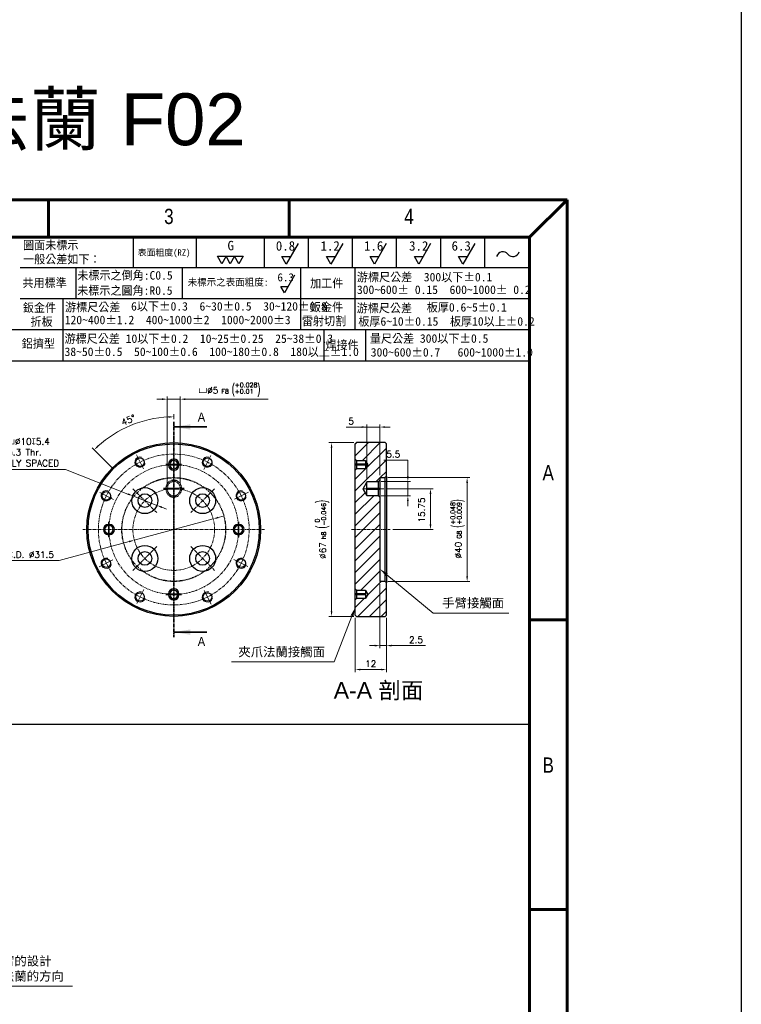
# Model space of a CAD drawing. Header units: inches. Extents: x 0 to 5655, y -2263 to 1330.
# Tile 96 of 231: x 4275 to 4553, y -1249 to -870. Entities that reach past the tile are written whole.
import ezdxf
from ezdxf.enums import TextEntityAlignment as Align

# ---------------------------------------------------------------- set-up
doc = ezdxf.new("R2010")
doc.units = ezdxf.units.IN
doc.header["$MEASUREMENT"] = 0
for name, pattern in [('AM_ISO08W050x2', [9, 6, -0.75, 1.5, -0.75]), ('CENTER', [2, 1.25, -0.25, 0.25, -0.25]), ('HIDDEN', [0.375, 0.25, -0.125]), ('SLD-實線', [0])]:
    doc.linetypes.add(name, pattern=pattern)
doc.layers.add('AM_5', color=3, linetype='Continuous', lineweight=15)
doc.layers.add('AM_7', color=4, linetype='CENTER', lineweight=15)
doc.layers.add('BORDER', color=7, linetype='Continuous')
doc.layers.add('圖框', color=7, linetype='SLD-實線')
doc.styles.add('SEACAD_arial_ttf', font='arial.ttf', dxfattribs={"height": 0.2})
doc.styles.add('SLDTEXTSTYLE0', font='GOTHIC.TTF', dxfattribs={"width": 0.913})
doc.styles.get("Standard").update_dxf_attribs({"font": 'arial.ttf'})
doc.styles.add('尺寸標註', font='romans.shx', dxfattribs={"bigfont": 'CHINESET.SHX'})
doc.styles.add('標題欄', font='txt')
doc.dimstyles.new('複本 CNS2-1$0', dxfattribs={"dimtxt": 2.5, "dimasz": 2, "dimexe": 1, "dimexo": 1, "dimgap": 1, "dimtad": 1, "dimtoh": 1, "dimdsep": 46, "dimtxsty": '尺寸標註', "dimcen": 0, "dimclrd": 2, "dimclre": 2, "dimclrt": 3, "dimadec": 0, "dimazin": 2, "dimtp": 0.1, "dimtm": 0.1, "dimtfac": 0.71, "dimtmove": 0, "dimatfit": 0, "dimfxl": 0, "dimlwd": 13, "dimlwe": 13, "dimarcsym": 0})
doc.dimstyles.new('複本 CNS2-1$2', dxfattribs={"dimtxt": 2.5, "dimasz": 2, "dimexe": 1, "dimexo": 1, "dimgap": 1, "dimtad": 1, "dimtoh": 1, "dimdsep": 46, "dimtxsty": '尺寸標註', "dimcen": 0, "dimclrd": 2, "dimclre": 2, "dimclrt": 3, "dimadec": 0, "dimazin": 2, "dimtp": 0.1, "dimtm": 0.1, "dimtfac": 0.71, "dimtmove": 0, "dimatfit": 0, "dimfxl": 0, "dimlwd": 13, "dimlwe": 13, "dimarcsym": 0})
doc.dimstyles.new('複本 CNS2-1$3', dxfattribs={"dimtxt": 2.5, "dimasz": 2, "dimexe": 1, "dimexo": 1, "dimgap": 1, "dimtad": 1, "dimtoh": 1, "dimdsep": 46, "dimtxsty": '尺寸標註', "dimcen": 0, "dimclrd": 2, "dimclre": 2, "dimclrt": 3, "dimadec": 0, "dimazin": 2, "dimtp": 0.1, "dimtm": 0.1, "dimtfac": 0.71, "dimtmove": 0, "dimatfit": 0, "dimfxl": 0, "dimlwd": 13, "dimlwe": 13, "dimarcsym": 0})

# ---------------------------------------------------------------- blocks, each defined once
blk = doc.blocks.new('A4橫')
at = {"layer": 'BORDER', "color": 123, "linetype": 'Continuous', "lineweight": 60, "ltscale": 25.4}
for p, q in [((4924.32, 1453.75), (4731.53, 1453.75)), ((4824.32, 1453.75), (4824.32, 1446.54)), ((4870.72, 1453.75), (4870.72, 1446.54)), ((4924.32, 1453.75), (4917.11, 1446.54)), ((4924.32, 1170.89), (4924.32, 1453.75)), ((4917.11, 1446.54), (4731.53, 1446.54)), ((4917.11, 1446.54), (4917.11, 1170.89)), ((4924.32, 1372.83), (4917.11, 1372.83)), ((4924.32, 1316.96), (4917.11, 1316.96))]:
    blk.add_line(p, q, dxfattribs=at)
at = {"layer": 'BORDER', "color": 60, "linetype": 'Continuous', "ltscale": 25.4}
for p, q in [((4840.67, 1446.54), (4840.67, 1440.65)), ((4852.8, 1446.54), (4852.8, 1440.65)), ((4865.9, 1446.54), (4865.9, 1440.65)), ((4865.9, 1446.54), (4865.9, 1440.65)), ((4874.4, 1446.54), (4874.4, 1440.65)), ((4882.9, 1446.54), (4882.9, 1440.65)), ((4891.4, 1446.54), (4891.4, 1440.65)), ((4899.9, 1446.54), (4899.9, 1440.65)), ((4908.4, 1446.54), (4908.4, 1440.65)), ((4917.11, 1440.65), (4818.86, 1440.65)), ((4829.59, 1440.65), (4829.59, 1434.67)), ((4850.09, 1440.65), (4850.09, 1434.67)), ((4872.93, 1440.65), (4872.93, 1434.67)), ((4883.39, 1440.65), (4883.39, 1434.67)), ((4917.11, 1434.67), (4818.86, 1434.67)), ((4827.11, 1434.69), (4827.11, 1422.7)), ((4872.93, 1434.67), (4872.93, 1428.69)), ((4883.39, 1434.67), (4883.39, 1428.69)), ((4917.11, 1428.69), (4731.53, 1428.69)), ((4877.44, 1428.69), (4877.44, 1422.7)), ((4885.49, 1428.69), (4885.49, 1422.7)), ((4917.11, 1422.7), (4731.53, 1422.7))]:
    blk.add_line(p, q, dxfattribs=at)
at = {"layer": 'BORDER', "color": 2, "linetype": 'Continuous', "ltscale": 25.4}
for p, q in [((4872.47, 1445.36), (4870.18, 1441.39)), ((4881.09, 1445.36), (4878.8, 1441.39)), ((4889.47, 1445.36), (4887.18, 1441.39)), ((4898.02, 1445.36), (4895.73, 1441.39)), ((4906.52, 1445.36), (4904.23, 1441.39)), ((4857.76, 1441.45), (4856.93, 1442.88)), ((4856.93, 1442.88), (4858.58, 1442.88)), ((4858.58, 1442.88), (4857.76, 1441.45)), ((4859.4, 1441.45), (4858.58, 1442.88)), ((4858.58, 1442.88), (4860.23, 1442.88)), ((4860.23, 1442.88), (4859.4, 1441.45)), ((4861.05, 1441.45), (4860.23, 1442.88)), ((4860.23, 1442.88), (4861.88, 1442.88)), ((4861.88, 1442.88), (4861.05, 1441.45)), ((4870.18, 1441.39), (4869.35, 1442.82)), ((4869.35, 1442.82), (4871, 1442.82)), ((4878.8, 1441.39), (4877.97, 1442.82)), ((4877.97, 1442.82), (4879.62, 1442.82)), ((4887.18, 1441.39), (4886.35, 1442.82)), ((4886.35, 1442.82), (4888, 1442.82)), ((4895.73, 1441.39), (4894.9, 1442.82)), ((4894.9, 1442.82), (4896.55, 1442.82)), ((4904.23, 1441.39), (4903.41, 1442.82)), ((4903.41, 1442.82), (4905.06, 1442.82)), ((4871.77, 1439.25), (4869.82, 1435.87)), ((4869.82, 1435.87), (4869.12, 1437.09)), ((4869.12, 1437.09), (4870.52, 1437.09))]:
    blk.add_line(p, q, dxfattribs=at)
for centre, start, end in [((4911.95, 1442.49), 39.8056, 162.5792), ((4913.89, 1444.1), 219.8056, 342.5792)]:
    blk.add_arc(centre, 1.26, start, end, dxfattribs=at)
at = {"layer": 'BORDER', "color": 60, "linetype": 'Continuous', "ltscale": 25.4, "style": 'SEACAD_arial_ttf', "width": 0.8}
for s, p in [('3', (4846.64, 1452.04)), ('4', (4892.93, 1452.04)), ('A', (4919.6, 1402.64)), ('B', (4919.6, 1346.29))]:
    blk.add_text(s, height=2.94, dxfattribs=at).set_placement(p, align=Align.TOP_LEFT)
at = {"layer": '圖框', "style": '標題欄'}
for s, height, p in [('圖面未標示', 1.641, (4819.45, 1445.85)), ('表面粗度(RZ)', 1.221, (4841.55, 1444.22)), ('G', 1.82, (4858.86, 1445.86)), ('0.8', 1.824, (4868.18, 1445.8)), ('1.2', 1.824, (4876.8, 1445.8)), ('1.6', 1.824, (4885.18, 1445.8)), ('3.2', 1.824, (4893.87, 1445.8)), ('6.3', 1.824, (4902.06, 1445.8)), ('一般公差如下：', 1.641, (4819.45, 1443.14)), ('共用標準', 1.641, (4819.33, 1438.58)), ('未標示之倒角:C0.5', 1.6413, (4829.91, 1440.03)), ('未標示之表面粗度:', 1.36, (4851.17, 1438.57)), ('6.3', 1.553, (4868.49, 1439.61)), ('加工件', 1.641, (4874.79, 1438.51)), ('游標尺公差  300以下%%P0.1', 1.6413, (4883.81, 1439.69)), ('未標示之圓角:R0.5', 1.6413, (4829.88, 1437.1)), ('300~600%%P 0.15  600~1000%%P 0.2', 1.6413, (4883.81, 1437.26)), ('鈑金件', 1.641, (4819.41, 1433.79)), ('游標尺公差', 1.641, (4827.54, 1433.9)), ('6以下%%P0.3  6~30%%P0.5  30~120%%P0.8', 1.6413, (4840.26, 1434.06)), ('鈑金件', 1.641, (4874.74, 1433.9)), ('游標尺公差', 1.641, (4883.77, 1433.71)), ('板厚0.6~5%%P0.1', 1.6413, (4897.28, 1433.87)), ('折板', 1.641, (4820.88, 1431.11)), ('120~400%%P1.2  400~1000%%P2  1000~2000%%P3', 1.6413, (4827.48, 1431.44)), ('雷射切割', 1.641, (4873.21, 1431.22)), ('板厚6~10%%P0.15  板厚10以上%%P0.2', 1.6413, (4884.08, 1431.15)), ('鋁擠型', 1.641, (4819.18, 1426.88)), ('游標尺公差 10以下%%P0.2  10~25%%P0.25  25~38%%P0.3', 1.6413, (4827.44, 1427.83)), ('量尺公差 300以下%%P0.5  ', 1.6413, (4886.31, 1427.86)), ('38~50%%P0.5  50~100%%P0.6  100~180%%P0.8  180以上%%P1.0', 1.6413, (4827.44, 1425.3)), ('焊接件', 1.641, (4877.74, 1426.61)), ('300~600%%P0.7   600~1000%%P1.0', 1.6413, (4886.48, 1425.2))]:
    blk.add_text(s, height=height, dxfattribs=at).set_placement(p, align=Align.TOP_LEFT)
blk = doc.blocks.new('*D663')
at = {"layer": 'AM_5', "color": 2, "lineweight": 13}
for p, q in [((4403.73, -1032.55), (4394.08, -1032.55)), ((4395.08, -1034.55), (4395.08, -1097.55)), ((4403.73, -1099.55), (4394.08, -1099.55))]:
    blk.add_line(p, q, dxfattribs=at)
at = {"layer": 'AM_5', "color": 2}
for points in [[(4394.74, -1034.55), (4395.41, -1034.55), (4395.08, -1032.55)], [(4394.74, -1097.55), (4395.41, -1097.55), (4395.08, -1099.55)]]:
    blk.add_solid(points, dxfattribs=at)
at = {"layer": 'Defpoints', "color": 0}
for p in [(4404.73, -1032.55), (4395.08, -1099.55), (4404.73, -1099.55)]:
    blk.add_point(p, dxfattribs=at)
at = {"layer": 'AM_5', "color": 3, "insert": (4391.41, -1066.05), "char_height": 2.5, "attachment_point": 5, "rotation": 90, "style": '尺寸標註'}
blk.add_mtext('%%C67{}{\\H0.7x;\\C3; h8 {\\H2x;\\W0.5;(}\\S 0^ -0.046;{\\H2x;\\W0.5;)}}', dxfattribs=at)
blk = doc.blocks.new('*D664')
at = {"layer": 'AM_5', "color": 2, "lineweight": 13}
for p, q in [((4416.23, -1050.3), (4434.23, -1050.3)), ((4433.23, -1052.3), (4433.23, -1064.05)), ((4418.73, -1066.05), (4434.23, -1066.05))]:
    blk.add_line(p, q, dxfattribs=at)
at = {"layer": 'AM_5', "color": 2}
for points in [[(4432.9, -1052.3), (4433.57, -1052.3), (4433.23, -1050.3)], [(4432.9, -1064.05), (4433.57, -1064.05), (4433.23, -1066.05)]]:
    blk.add_solid(points, dxfattribs=at)
at = {"layer": 'Defpoints', "color": 0}
for p in [(4415.23, -1050.3), (4417.73, -1066.05), (4433.23, -1066.05)]:
    blk.add_point(p, dxfattribs=at)
at = {"layer": 'AM_5', "color": 3, "insert": (4429.81, -1058.53), "char_height": 2.5, "attachment_point": 5, "rotation": 90, "style": '尺寸標註'}
blk.add_mtext('15.75', dxfattribs=at)
blk = doc.blocks.new('*D665')
at = {"layer": 'AM_5', "color": 2, "lineweight": 13}
for p, q in [((4415.26, -1039.25), (4424.5, -1039.25)), ((4424.5, -1039.25), (4424.5, -1043.55)), ((4424.5, -1045.55), (4424.5, -1043.55)), ((4414.23, -1047.55), (4425.5, -1047.55)), ((4424.5, -1047.55), (4424.5, -1053.05)), ((4414.23, -1053.05), (4425.5, -1053.05)), ((4424.5, -1055.05), (4424.5, -1057.05))]:
    blk.add_line(p, q, dxfattribs=at)
at = {"layer": 'AM_5', "color": 2}
for points in [[(4424.17, -1045.55), (4424.83, -1045.55), (4424.5, -1047.55)], [(4424.17, -1055.05), (4424.83, -1055.05), (4424.5, -1053.05)]]:
    blk.add_solid(points, dxfattribs=at)
at = {"layer": 'Defpoints', "color": 0}
for p in [(4413.23, -1047.55), (4413.23, -1053.05), (4424.5, -1053.05)]:
    blk.add_point(p, dxfattribs=at)
at = {"layer": 'AM_5', "color": 3, "insert": (4418.88, -1037), "char_height": 2.5, "attachment_point": 5, "style": '尺寸標註'}
blk.add_mtext('5.5', dxfattribs=at)
blk = doc.blocks.new('*D648')
at = {"layer": 'AM_5', "color": 2, "lineweight": 13}
for p, q in [((4416.73, -1046.05), (4448.36, -1046.05)), ((4447.36, -1048.05), (4447.36, -1084.05)), ((4416.73, -1086.05), (4448.36, -1086.05))]:
    blk.add_line(p, q, dxfattribs=at)
at = {"layer": 'AM_5', "color": 2}
for points in [[(4447.03, -1048.05), (4447.69, -1048.05), (4447.36, -1046.05)], [(4447.03, -1084.05), (4447.69, -1084.05), (4447.36, -1086.05)]]:
    blk.add_solid(points, dxfattribs=at)
at = {"layer": 'Defpoints', "color": 0}
for p in [(4415.73, -1046.05), (4415.73, -1086.05), (4447.36, -1086.05)]:
    blk.add_point(p, dxfattribs=at)
at = {"layer": 'AM_5', "color": 3, "insert": (4443.69, -1065.81), "char_height": 2.5, "attachment_point": 5, "rotation": 90, "style": '尺寸標註'}
blk.add_mtext('%%C40{}{\\H0.7x;\\C3; G8 {\\H2x;\\W0.5;(}\\S+0.048^ +0.009;{\\H2x;\\W0.5;)}}', dxfattribs=at)
blk = doc.blocks.new('*D649')
at = {"layer": 'AM_5', "color": 2, "lineweight": 13}
for p, q in [((4400.77, -1026.55), (4408.73, -1026.55)), ((4406.73, -1026.55), (4404.73, -1026.55)), ((4408.73, -1046.55), (4408.73, -1025.55)), ((4408.73, -1026.55), (4413.73, -1026.55)), ((4408.73, -1026.55), (4413.73, -1026.55)), ((4413.73, -1045.05), (4413.73, -1025.55)), ((4415.73, -1026.55), (4417.73, -1026.55))]:
    blk.add_line(p, q, dxfattribs=at)
at = {"layer": 'AM_5', "color": 2}
for points in [[(4406.73, -1026.21), (4406.73, -1026.88), (4408.73, -1026.55)], [(4415.73, -1026.21), (4415.73, -1026.88), (4413.73, -1026.55)]]:
    blk.add_solid(points, dxfattribs=at)
at = {"layer": 'Defpoints', "color": 0}
for p in [(4413.73, -1026.55), (4408.73, -1047.55), (4413.73, -1046.05)]:
    blk.add_point(p, dxfattribs=at)
at = {"layer": 'AM_5', "color": 3, "insert": (4402.6, -1024.3), "char_height": 2.5, "attachment_point": 5, "style": '尺寸標註'}
blk.add_mtext('5', dxfattribs=at)
blk = doc.blocks.new('*D650')
at = {"layer": 'AM_5', "color": 2, "lineweight": 13}
for p, q in [((4413.73, -1087.05), (4413.73, -1111.79)), ((4416.23, -1100.05), (4416.23, -1111.79)), ((4411.73, -1110.79), (4409.73, -1110.79)), ((4413.73, -1110.79), (4416.23, -1110.79)), ((4418.23, -1110.79), (4431.27, -1110.79))]:
    blk.add_line(p, q, dxfattribs=at)
at = {"layer": 'AM_5', "color": 2}
for points in [[(4411.73, -1110.46), (4411.73, -1111.13), (4413.73, -1110.79)], [(4418.23, -1110.46), (4418.23, -1111.13), (4416.23, -1110.79)]]:
    blk.add_solid(points, dxfattribs=at)
at = {"layer": 'Defpoints', "color": 0}
for p in [(4413.73, -1086.05), (4416.23, -1099.05), (4416.23, -1110.79)]:
    blk.add_point(p, dxfattribs=at)
at = {"layer": 'AM_5', "color": 3, "insert": (4427.65, -1108.54), "char_height": 2.5, "attachment_point": 5, "style": '尺寸標註'}
blk.add_mtext('2.5', dxfattribs=at)
blk = doc.blocks.new('*D651')
at = {"layer": 'AM_5', "color": 2, "lineweight": 13}
for p, q in [((4404.23, -1100.05), (4404.23, -1121.03)), ((4416.23, -1100.05), (4416.23, -1121.03)), ((4406.23, -1120.03), (4414.23, -1120.03))]:
    blk.add_line(p, q, dxfattribs=at)
at = {"layer": 'AM_5', "color": 2}
for points in [[(4406.23, -1119.7), (4406.23, -1120.36), (4404.23, -1120.03)], [(4414.23, -1119.7), (4414.23, -1120.36), (4416.23, -1120.03)]]:
    blk.add_solid(points, dxfattribs=at)
at = {"layer": 'Defpoints', "color": 0}
for p in [(4404.23, -1099.05), (4416.23, -1099.05), (4416.23, -1120.03)]:
    blk.add_point(p, dxfattribs=at)
at = {"layer": 'AM_5', "color": 3, "insert": (4410.2, -1117.78), "char_height": 2.5, "attachment_point": 5, "style": '尺寸標註'}
blk.add_mtext('12', dxfattribs=at)
blk = doc.blocks.new('*S638')
at = {"layer": 'AM_5', "color": 7}
for p, q in [((10401.46, -993.59), (10383.63, -978.81)), ((10430.62, -993.59), (10401.46, -993.59))]:
    blk.add_line(p, q, dxfattribs=at)
at = {"layer": 'AM_5', "color": 7, "linetype": 'Continuous'}
blk.add_trace([(10384.01, -978.36), (10383.26, -979.25), (10380.94, -976.57)], dxfattribs=at)
at = {"layer": 'AM_5', "color": 2, "insert": (10404.96, -991.84), "char_height": 3.5, "attachment_point": 7}
blk.add_mtext('{\\fPMingLiU|b0|i0|c136|p18;手臂接觸面}', dxfattribs=at)
blk = doc.blocks.new('*S639')
at = {"layer": 'AM_5', "color": 7}
for p, q in [((10363.26, -1012.39), (10370.17, -994.68)), ((10323.72, -1012.39), (10363.26, -1012.39))]:
    blk.add_line(p, q, dxfattribs=at)
at = {"layer": 'AM_5', "color": 7, "linetype": 'Continuous'}
blk.add_trace([(10370.71, -994.89), (10369.63, -994.47), (10371.44, -991.42)], dxfattribs=at)
at = {"layer": 'AM_5', "color": 2, "insert": (10359.76, -1010.64), "char_height": 3.5, "attachment_point": 9}
blk.add_mtext('{\\fPMingLiU|b0|i0|c136|p18;夾爪法蘭接觸面}', dxfattribs=at)
blk = doc.blocks.new('*D652')
at = {"layer": 'AM_5', "color": 2, "lineweight": 13}
for p, q in [((4334.23, -1023.51), (4334.23, -1021.61)), ((4310.89, -1042.71), (4302.8, -1034.62))]:
    blk.add_line(p, q, dxfattribs=at)
blk.add_arc((4334.23, -1066.05), 43.44, 92.6382, 132.3618, dxfattribs=at)
at = {"layer": 'AM_5', "color": 2}
for points in [[(4332.22, -1022.32), (4332.23, -1022.99), (4334.23, -1022.61)], [(4305.19, -1034.19), (4304.72, -1033.71), (4303.51, -1035.33)]]:
    blk.add_solid(points, dxfattribs=at)
at = {"layer": 'Defpoints', "color": 0}
for p in [(4322.98, -1024.09), (4334.23, -1024.51), (4311.6, -1043.42), (4318.49, -1050.31), (4334.23, -1107.59)]:
    blk.add_point(p, dxfattribs=at)
at = {"layer": 'AM_5', "color": 3, "insert": (4316.74, -1023.84), "char_height": 2.5, "attachment_point": 5, "rotation": 22.5, "style": '尺寸標註'}
blk.add_mtext('45°', dxfattribs=at)
blk = doc.blocks.new('*D653')
at = {"layer": 'AM_5', "color": 2, "lineweight": 13}
for p, q in [((4329.73, -1015.8), (4327.73, -1015.8)), ((4331.73, -1049.05), (4331.73, -1014.8)), ((4331.73, -1015.8), (4336.73, -1015.8)), ((4336.73, -1049.05), (4336.73, -1014.8)), ((4338.73, -1015.8), (4370.61, -1015.8))]:
    blk.add_line(p, q, dxfattribs=at)
at = {"layer": 'AM_5', "color": 2}
for points in [[(4329.73, -1015.47), (4329.73, -1016.14), (4331.73, -1015.8)], [(4338.73, -1015.47), (4338.73, -1016.14), (4336.73, -1015.8)]]:
    blk.add_solid(points, dxfattribs=at)
at = {"layer": 'Defpoints', "color": 0}
for p in [(4336.73, -1015.8), (4331.73, -1050.05), (4336.73, -1050.05)]:
    blk.add_point(p, dxfattribs=at)
at = {"layer": 'AM_5', "color": 3, "insert": (4355.67, -1012.14), "char_height": 2.5, "attachment_point": 5, "style": '尺寸標註'}
blk.add_mtext('{\\Famgdt|c136;v}%%C5{}{\\H0.7x;\\C3; F8 {\\H2x;\\W0.5;(}\\S+0.028^ +0.01;{\\H2x;\\W0.5;)}}', dxfattribs=at)
blk = doc.blocks.new('*D666')
at = {"layer": 'AM_5', "color": 2, "lineweight": 13}
for p, q in [((4349.43, -1061.94), (4319.02, -1070.16)), ((4351.36, -1061.42), (4353.29, -1060.9)), ((4317.09, -1070.68), (4290.01, -1077.99)), ((4290.01, -1077.99), (4265.68, -1077.99))]:
    blk.add_line(p, q, dxfattribs=at)
at = {"layer": 'AM_5', "color": 2}
for points in [[(4351.27, -1061.1), (4351.45, -1061.74), (4349.43, -1061.94)], [(4317, -1070.36), (4317.18, -1071), (4319.02, -1070.16)]]:
    blk.add_solid(points, dxfattribs=at)
at = {"layer": 'Defpoints', "color": 0}
for p in [(4349.43, -1061.94), (4319.02, -1070.16)]:
    blk.add_point(p, dxfattribs=at)
at = {"layer": 'AM_5', "color": 3, "insert": (4277.34, -1075.74), "char_height": 2.5, "attachment_point": 5, "style": '尺寸標註'}
blk.add_mtext('P.C.D. ∅31.5', dxfattribs=at)
blk = doc.blocks.new('*D667')
at = {"layer": 'AM_5', "color": 2, "lineweight": 13}
for p, q in [((4292.49, -1042.94), (4259.7, -1042.94)), ((4316.57, -1052.36), (4292.49, -1042.94)), ((4327.74, -1056.73), (4318.43, -1053.09)), ((4329.61, -1057.46), (4331.47, -1058.19))]:
    blk.add_line(p, q, dxfattribs=at)
at = {"layer": 'AM_5', "color": 2}
for points in [[(4316.69, -1052.05), (4316.45, -1052.67), (4318.43, -1053.09)], [(4329.73, -1057.15), (4329.49, -1057.77), (4327.74, -1056.73)]]:
    blk.add_solid(points, dxfattribs=at)
at = {"layer": 'Defpoints', "color": 0}
for p in [(4318.43, -1053.09), (4327.74, -1056.73)]:
    blk.add_point(p, dxfattribs=at)
at = {"layer": 'AM_5', "color": 3, "insert": (4275.59, -1036.4), "char_height": 2.5, "attachment_point": 5, "style": '尺寸標註'}
blk.add_mtext('4-{\\Famgdt|c136;v}∅10{\\Famgdt|c136;x}5.4\\P∅5.3 Thr.\\PEQUALLY SPACED', dxfattribs=at)
blk = doc.blocks.new('*S634')
at = {"layer": 'AM_5', "color": 7}
for p, q in [((10208.86, -1117.88), (10189.97, -1089.53)), ((10258.6, -1117.88), (10208.86, -1117.88))]:
    blk.add_line(p, q, dxfattribs=at)
at = {"layer": 'AM_5', "color": 7, "linetype": 'Continuous'}
blk.add_trace([(10190.45, -1089.2), (10189.48, -1089.85), (10188.03, -1086.61)], dxfattribs=at)
at = {"layer": 'AM_5', "color": 2, "insert": (10212.36, -1116.13), "char_height": 3.5, "attachment_point": 7}
blk.add_mtext('{\\fPMingLiU|b0|i0|c136|p18;可對應手臂的設計\\P調整轉接法蘭的方向}', dxfattribs=at)

msp = doc.modelspace()

# ---------------------------------------------------------------- hatches: boundary and pattern name
at = {"linetype": 'Continuous', "lineweight": 18}
h = msp.add_hatch(dxfattribs=at)
h.set_pattern_fill('ANSI31', color=3, style=0)
h.set_pattern_definition([(45, (1073.8082, -2383.471), (-2.245064, 2.245064), [])])
h.paths.add_polyline_path([(4404.225, -1088.898), (4404.725, -1089.398), (4408.225, -1089.398), (4408.225, -1089.548), (4409.126, -1091.048), (4408.225, -1092.548), (4408.225, -1092.698), (4404.725, -1092.698), (4404.225, -1093.198), (4404.225, -1099.048), (4404.725, -1099.548), (4415.725, -1099.548), (4416.225, -1099.048), (4416.225, -1086.548), (4415.725, -1086.048), (4413.725, -1086.048), (4413.725, -1053.548), (4413.225, -1053.048), (4408.725, -1053.048), (4408.725, -1052.798), (4407.223, -1050.298), (4408.725, -1047.798), (4408.725, -1047.548), (4413.225, -1047.548), (4413.725, -1047.048), (4413.725, -1046.048), (4415.725, -1046.048), (4416.225, -1045.548), (4416.225, -1033.048), (4415.725, -1032.548), (4404.725, -1032.548), (4404.225, -1033.048), (4404.225, -1038.898), (4404.725, -1039.398), (4408.225, -1039.398), (4408.225, -1039.548), (4409.126, -1041.048), (4408.225, -1042.548), (4408.225, -1042.698), (4404.725, -1042.698), (4404.225, -1043.198)], flags=0)

# ---------------------------------------------------------------- linework, layer by layer
at = {"color": 7, "linetype": 'CENTER', "lineweight": 35}
msp.add_line((4334.225, -1024.508), (4334.225, -1107.588), dxfattribs=at)
at = {"color": 7, "linetype": 'Continuous', "lineweight": 35}
for p, q in [((4346.925, -1026.508), (4334.225, -1026.508)), ((4346.925, -1105.588), (4334.225, -1105.588))]:
    msp.add_line(p, q, dxfattribs=at)
at = {"color": 7, "linetype": 'Continuous', "lineweight": 25}
for p, q in [((4404.225, -1033.048), (4404.725, -1032.548)), ((4404.225, -1038.898), (4404.225, -1033.048)), ((4415.725, -1032.548), (4404.725, -1032.548)), ((4415.725, -1032.548), (4416.225, -1033.048)), ((4416.225, -1045.548), (4416.225, -1033.048)), ((4404.725, -1039.398), (4404.225, -1038.898)), ((4404.225, -1040.898), (4404.225, -1038.898)), ((4404.725, -1039.398), (4408.225, -1039.398)), ((4404.725, -1039.398), (4404.725, -1040.898)), ((4408.225, -1039.548), (4408.225, -1039.398)), ((4408.225, -1039.548), (4409.126, -1041.048)), ((4408.225, -1039.548), (4408.225, -1041.048)), ((4332.225, -1041.198), (4332.225, -1040.898)), ((4332.725, -1040.898), (4332.225, -1040.898)), ((4332.725, -1041.198), (4332.225, -1041.198)), ((4332.725, -1040.898), (4332.725, -1041.198)), ((4336.225, -1040.898), (4335.725, -1040.898)), ((4335.725, -1041.198), (4335.725, -1040.898)), ((4336.225, -1041.198), (4335.725, -1041.198)), ((4336.225, -1040.898), (4336.225, -1041.198)), ((4404.725, -1040.898), (4404.225, -1040.898)), ((4404.225, -1041.198), (4404.225, -1040.898)), ((4404.725, -1041.198), (4404.225, -1041.198)), ((4404.225, -1043.198), (4404.225, -1041.198)), ((4404.225, -1043.198), (4404.725, -1042.698)), ((4404.225, -1088.898), (4404.225, -1043.198)), ((4408.225, -1040.898), (4404.725, -1040.898)), ((4404.725, -1040.898), (4404.725, -1041.198)), ((4404.725, -1041.198), (4404.725, -1042.698)), ((4408.225, -1041.198), (4404.725, -1041.198)), ((4408.225, -1042.698), (4404.725, -1042.698)), ((4409.126, -1041.048), (4408.225, -1042.548)), ((4408.225, -1041.048), (4408.225, -1042.548)), ((4408.225, -1042.698), (4408.225, -1042.548)), ((4408.725, -1047.548), (4413.225, -1047.548)), ((4408.725, -1047.548), (4408.725, -1047.798)), ((4413.725, -1047.048), (4413.225, -1047.548)), ((4413.225, -1050.048), (4413.225, -1047.548)), ((4413.725, -1046.048), (4415.725, -1046.048)), ((4413.725, -1046.048), (4413.725, -1047.048)), ((4413.725, -1047.048), (4413.725, -1050.048)), ((4416.225, -1045.548), (4415.725, -1046.048)), ((4415.725, -1086.048), (4415.725, -1046.048)), ((4416.225, -1045.548), (4416.225, -1086.548)), ((4407.223, -1050.298), (4408.725, -1047.798)), ((4408.725, -1052.798), (4407.223, -1050.298)), ((4408.725, -1050.298), (4408.725, -1047.798)), ((4408.725, -1050.048), (4413.225, -1050.048)), ((4408.725, -1052.798), (4408.725, -1050.298)), ((4408.725, -1050.548), (4413.225, -1050.548)), ((4413.225, -1050.048), (4413.725, -1050.048)), ((4413.225, -1050.548), (4413.225, -1050.048)), ((4413.225, -1050.548), (4413.725, -1050.548)), ((4413.225, -1053.048), (4413.225, -1050.548)), ((4413.725, -1050.048), (4413.725, -1050.548)), ((4413.725, -1050.548), (4413.725, -1053.548)), ((4408.725, -1052.798), (4408.725, -1053.048)), ((4413.225, -1053.048), (4408.725, -1053.048)), ((4413.225, -1053.048), (4413.725, -1053.548)), ((4413.725, -1053.548), (4413.725, -1086.048)), ((4309.075, -1064.048), (4309.075, -1064.548)), ((4309.075, -1064.048), (4309.375, -1064.048)), ((4309.375, -1064.548), (4309.075, -1064.548)), ((4309.375, -1064.048), (4309.375, -1064.548)), ((4359.075, -1064.048), (4359.375, -1064.048)), ((4359.075, -1064.548), (4359.075, -1064.048)), ((4359.375, -1064.548), (4359.075, -1064.548)), ((4359.375, -1064.548), (4359.375, -1064.048)), ((4309.075, -1067.548), (4309.075, -1068.048)), ((4309.075, -1067.548), (4309.375, -1067.548)), ((4309.375, -1068.048), (4309.075, -1068.048)), ((4309.375, -1067.548), (4309.375, -1068.048)), ((4359.075, -1068.048), (4359.075, -1067.548)), ((4359.075, -1067.548), (4359.375, -1067.548)), ((4359.375, -1068.048), (4359.075, -1068.048)), ((4359.375, -1068.048), (4359.375, -1067.548)), ((4404.725, -1089.398), (4404.225, -1088.898)), ((4404.225, -1090.898), (4404.225, -1088.898)), ((4415.725, -1086.048), (4413.725, -1086.048)), ((4415.725, -1086.048), (4416.225, -1086.548)), ((4416.225, -1099.048), (4416.225, -1086.548)), ((4332.225, -1091.198), (4332.225, -1090.898)), ((4332.725, -1090.898), (4332.225, -1090.898)), ((4332.725, -1091.198), (4332.225, -1091.198)), ((4332.725, -1090.898), (4332.725, -1091.198)), ((4336.225, -1090.898), (4335.725, -1090.898)), ((4335.725, -1091.198), (4335.725, -1090.898)), ((4336.225, -1091.198), (4335.725, -1091.198)), ((4336.225, -1090.898), (4336.225, -1091.198)), ((4404.725, -1090.898), (4404.225, -1090.898)), ((4404.225, -1091.198), (4404.225, -1090.898)), ((4404.725, -1091.198), (4404.225, -1091.198)), ((4404.225, -1093.198), (4404.225, -1091.198)), ((4404.225, -1093.198), (4404.725, -1092.698)), ((4404.725, -1089.398), (4408.225, -1089.398)), ((4404.725, -1089.398), (4404.725, -1090.898)), ((4408.225, -1090.898), (4404.725, -1090.898)), ((4404.725, -1090.898), (4404.725, -1091.198)), ((4404.725, -1091.198), (4404.725, -1092.698)), ((4408.225, -1091.198), (4404.725, -1091.198)), ((4408.225, -1092.698), (4404.725, -1092.698)), ((4408.225, -1089.548), (4408.225, -1089.398)), ((4408.225, -1089.548), (4409.126, -1091.048)), ((4408.225, -1089.548), (4408.225, -1091.048)), ((4409.126, -1091.048), (4408.225, -1092.548)), ((4408.225, -1091.048), (4408.225, -1092.548)), ((4408.225, -1092.698), (4408.225, -1092.548)), ((4404.225, -1099.048), (4404.225, -1093.198)), ((4404.725, -1099.548), (4404.225, -1099.048)), ((4404.725, -1099.548), (4415.725, -1099.548)), ((4416.225, -1099.048), (4415.725, -1099.548))]:
    msp.add_line(p, q, dxfattribs=at)
at = {"color": 7, "linetype": 'HIDDEN', "ltscale": 0.25}
for p, q in [((4331.225, -1050.548), (4331.225, -1050.048)), ((4331.225, -1050.048), (4331.725, -1050.048)), ((4331.225, -1050.548), (4331.725, -1050.548)), ((4331.725, -1050.048), (4331.725, -1050.548)), ((4336.725, -1050.548), (4336.725, -1050.048)), ((4336.725, -1050.048), (4337.225, -1050.048)), ((4336.725, -1050.548), (4337.225, -1050.548)), ((4337.225, -1050.048), (4337.225, -1050.548))]:
    msp.add_line(p, q, dxfattribs=at)
at = {"color": 7}
msp.add_line((4250.941, -1141.084), (4471.463, -1141.084), dxfattribs=at)
at = {"color": 4}
msp.add_lwpolyline([(4033.092, 513.153), (4553.092, 513.153), (4553.092, -2262.847), (4033.092, -2262.847)], close=True, dxfattribs=at)
at = {"color": 7, "linetype": 'Continuous', "lineweight": 25}
for centre, radius in [((4334.225, -1066.048), 33.5), ((4334.225, -1066.048), 33), ((4321.225, -1040.048), 1.65), ((4347.225, -1040.048), 1.65), ((4323.088, -1054.911), 5), ((4345.362, -1054.911), 5), ((4308.225, -1053.048), 1.65), ((4323.088, -1054.911), 2.65), ((4345.362, -1054.911), 2.65), ((4360.225, -1053.048), 1.65), ((4323.088, -1077.185), 5), ((4345.362, -1077.185), 5), ((4308.225, -1079.048), 1.65), ((4323.088, -1077.185), 2.65), ((4345.362, -1077.185), 2.65), ((4360.225, -1079.048), 1.65), ((4321.225, -1092.048), 1.65), ((4347.225, -1092.048), 1.65)]:
    msp.add_circle(centre, radius, dxfattribs=at)
at = {"color": 7, "linetype": 'HIDDEN', "ltscale": 0.25}
msp.add_circle((4334.225, -1066.048), 20, dxfattribs=at)
at = {"color": 3, "linetype": 'Continuous', "lineweight": 18}
for centre in [(4321.225, -1040.048), (4347.225, -1040.048), (4308.225, -1053.048), (4360.225, -1053.048), (4308.225, -1079.048), (4360.225, -1079.048), (4321.225, -1092.048), (4347.225, -1092.048)]:
    msp.add_arc(centre, 2, 75, 345, dxfattribs=at)
at = {"color": 7, "linetype": 'Continuous', "lineweight": 25}
for centre, radius, start, end in [((4334.225, -1040.898), 2, 0, 180), ((4334.225, -1040.898), 1.5, 0, 180), ((4334.225, -1041.198), 2, 180, 0), ((4334.225, -1041.198), 1.5, 180, 0), ((4309.075, -1066.048), 2, 90, 270), ((4309.075, -1066.048), 1.5, 90, 270), ((4309.375, -1066.048), 2, 270, 90), ((4309.375, -1066.048), 1.5, 270, 90), ((4359.075, -1066.048), 2, 90, 270), ((4359.075, -1066.048), 1.5, 90, 270), ((4359.375, -1066.048), 2, 270, 90), ((4359.375, -1066.048), 1.5, 270, 90), ((4334.225, -1090.898), 2, 0, 180), ((4334.225, -1091.198), 2, 180, 0), ((4334.225, -1090.898), 1.5, 0, 180), ((4334.225, -1091.198), 1.5, 180, 0)]:
    msp.add_arc(centre, radius, start, end, dxfattribs=at)
at = {"color": 7, "linetype": 'HIDDEN', "ltscale": 0.25}
for centre, radius, start, end in [((4334.225, -1050.048), 3, 0, 180), ((4334.225, -1050.048), 2.5, 0, 180), ((4334.225, -1050.548), 3, 180, 0), ((4334.225, -1050.548), 2.5, 180, 0)]:
    msp.add_arc(centre, radius, start, end, dxfattribs=at)
at = {"color": 7, "linetype": 'Continuous', "lineweight": 35}
for points in [[(4334.225, -1026.508), (4340.575, -1027.524), (4340.575, -1025.492)], [(4334.225, -1105.588), (4340.575, -1106.604), (4340.575, -1104.572)]]:
    msp.add_solid(points, dxfattribs=at)
at = {"layer": 'AM_7'}
for p, q in [((4334.225, -1066.048), (4334.225, -1031.048)), ((4318.492, -1050.315), (4327.684, -1059.507)), ((4349.958, -1050.315), (4340.766, -1059.507)), ((4334.225, -1066.048), (4299.225, -1066.048)), ((4334.225, -1066.048), (4369.225, -1066.048)), ((4334.225, -1066.048), (4334.225, -1101.048)), ((4402.725, -1066.048), (4417.725, -1066.048)), ((4327.684, -1072.589), (4318.492, -1081.781)), ((4340.766, -1072.589), (4349.958, -1081.781))]:
    msp.add_line(p, q, dxfattribs=at)
at = {"layer": 'AM_7', "linetype": 'AM_ISO08W050x2'}
for p, q in [((4319.816, -1037.23), (4322.634, -1042.865)), ((4345.816, -1042.865), (4348.634, -1037.23)), ((4331.225, -1040.898), (4337.225, -1040.898)), ((4331.225, -1041.198), (4337.225, -1041.198)), ((4330.225, -1050.048), (4338.225, -1050.048)), ((4330.225, -1050.548), (4338.225, -1050.548)), ((4407.225, -1050.298), (4415.225, -1050.298)), ((4311.043, -1054.457), (4305.408, -1051.639)), ((4363.043, -1051.639), (4357.408, -1054.457)), ((4309.075, -1069.048), (4309.075, -1063.048)), ((4309.375, -1069.048), (4309.375, -1063.048)), ((4359.075, -1063.048), (4359.075, -1069.048)), ((4359.375, -1063.048), (4359.375, -1069.048)), ((4305.408, -1080.457), (4311.043, -1077.639)), ((4357.408, -1077.639), (4363.043, -1080.457)), ((4322.634, -1089.23), (4319.816, -1094.865)), ((4348.634, -1094.865), (4345.816, -1089.23)), ((4337.225, -1090.898), (4331.225, -1090.898)), ((4337.225, -1091.198), (4331.225, -1091.198))]:
    msp.add_line(p, q, dxfattribs=at)
at = {"layer": 'AM_7'}
for radius in [29.069, 25, 15.75]:
    msp.add_circle((4334.225, -1066.048), radius, dxfattribs=at)

# ---------------------------------------------------------------- block references
at = {"xscale": 2, "yscale": 2, "zscale": 2}
msp.add_blockref('A4橫', (-5362.766, -3846.488), dxfattribs=at)
at = {"layer": 'AM_5', "color": 7}
for name, p in [('*S638', (-5967.216, -104.704)), ('*S639', (-5967.216, -104.704)), ('*S634', (-5963.472, -124.218))]:
    msp.add_blockref(name, p, dxfattribs=at)

# ---------------------------------------------------------------- texts
at = {"color": 7, "attachment_point": 5}
for s, width, heights, insert, char_height in [('{\\fPMingLiU|b0|i0|c136|p18;附法蘭} F02', 143.29647, [0], (4293.092, -908.99), 20), ('A-A {\\fPMingLiU|b0|i0|c136|p18;剖面}', 41.3104, [12.778], (4413.197, -1128.396), 6.35)]:
    msp.add_mtext_dynamic_manual_height_columns(s, width=width, gutter_width=12.5, heights=heights, dxfattribs=dict(at, insert=insert, char_height=char_height))
at = {"color": 7, "linetype": 'Continuous', "char_height": 3.5, "attachment_point": 1, "style": 'SLDTEXTSTYLE0'}
for insert in [(4343.477, -1020.954), (4343.477, -1107.437)]:
    msp.add_mtext('A', dxfattribs=dict(at, insert=insert))

# ---------------------------------------------------------------- dimensions: what is measured, and where the dimension line sits
at = {"layer": 'AM_5'}
dim = msp.add_linear_dim(base=(4336.725, -1015.803), p1=(4331.725, -1050.048), p2=(4336.725, -1050.048), text='{\\Famgdt|c136;v}<>{}{\\H0.7x;\\C3; F8 {\\H2x;\\W0.5;(}\\S+0.028^ +0.01;{\\H2x;\\W0.5;)}}', dimstyle='複本 CNS2-1$0', override={"dimpost": '%%C<>', "dimtdec": 3}, dxfattribs=at)
dim.commit()
dim.dimension.update_dxf_attribs({"geometry": '*D653', "text_midpoint": (4355.666, -1012.136)})
dim = msp.add_angular_dim_2l(base=(4322.982, -1024.088), line1=((4311.598, -1043.42), (4318.492, -1050.315)), line2=((4334.225, -1024.508), (4334.225, -1107.588)), dimstyle='複本 CNS2-1$2', override={"dimscale": 1}, dxfattribs=at)
dim.commit()
dim.dimension.update_dxf_attribs({"geometry": '*D652', "text_midpoint": (4316.74, -1023.836)})
for base, p1, p2, override, picture, middle in [((4413.725, -1026.548), (4408.725, -1047.548), (4413.725, -1046.048), {"dimtmove": 1}, '*D649', (4402.602, -1026.353)), ((4416.225, -1110.794), (4413.725, -1086.048), (4416.225, -1099.048), {"dimscale": 1, "dimlfac": 1}, '*D650', (4427.654, -1110.794)), ((4416.225, -1120.029), (4404.225, -1099.048), (4416.225, -1099.048), {"dimscale": 1, "dimlfac": 1}, '*D651', (4410.204, -1120.029))]:
    dim = msp.add_linear_dim(base=base, p1=p1, p2=p2, dimstyle='複本 CNS2-1$0', override=override, dxfattribs=at)
    dim.commit()
    dim.dimension.update_dxf_attribs({"geometry": picture, "text_midpoint": middle, "dimtype": 160})
for p1, p2, text, picture, middle in [((4327.745, -1056.733), (4318.432, -1053.089), '4-{\\Famgdt|c136;v}<>{\\Famgdt|c136;x}5.4^J%%C5.3 Thr.^JEQUALLY SPACED', '*D667', (4275.594, -1042.939)), ((4349.43, -1061.94), (4319.02, -1070.156), 'P.C.D. <>', '*D666', (4277.344, -1077.993))]:
    dim = msp.add_diameter_dim_2p(p1=p1, p2=p2, text=text, dimstyle='複本 CNS2-1$3', override={"dimscale": 1, "dimlfac": 1}, dxfattribs=at)
    dim.commit()
    dim.dimension.update_dxf_attribs({"geometry": picture, "text_midpoint": middle, "dimtype": 163})
dim = msp.add_linear_dim(base=(4395.075, -1099.548), p1=(4404.725, -1032.548), p2=(4404.725, -1099.548), angle=90, text='%%C<>{}{\\H0.7x;\\C3; h8 {\\H2x;\\W0.5;(}\\S 0^ -0.046;{\\H2x;\\W0.5;)}}', dimstyle='複本 CNS2-1$0', override={"dimscale": 1, "dimlfac": 1, "dimtp": 0.1, "dimtm": 0.1, "dimtdec": 3, "dimtzin": 8}, dxfattribs=at)
dim.commit()
dim.dimension.update_dxf_attribs({"geometry": '*D663', "text_midpoint": (4391.409, -1066.048)})
for base, p1, p2, picture, middle in [((4424.501, -1053.048), (4413.225, -1047.548), (4413.225, -1053.048), '*D665', (4423.189, -1039.251)), ((4433.233, -1066.048), (4415.225, -1050.298), (4417.725, -1066.048), '*D664', (4432.058, -1058.533))]:
    dim = msp.add_linear_dim(base=base, p1=p1, p2=p2, angle=90, dimstyle='複本 CNS2-1$0', override={"dimtmove": 1}, dxfattribs=at)
    dim.commit()
    dim.dimension.update_dxf_attribs({"geometry": picture, "text_midpoint": middle, "dimtype": 160})
dim = msp.add_linear_dim(base=(4447.361, -1086.048), p1=(4415.725, -1046.048), p2=(4415.725, -1086.048), angle=90, text='%%C<>{}{\\H0.7x;\\C3; G8 {\\H2x;\\W0.5;(}\\S+0.048^ +0.009;{\\H2x;\\W0.5;)}}', dimstyle='複本 CNS2-1$0', override={"dimscale": 1, "dimlfac": 1, "dimpost": '', "dimtdec": 3}, dxfattribs=at)
dim.commit()
dim.dimension.update_dxf_attribs({"geometry": '*D648', "text_midpoint": (4447.361, -1065.812), "dimtype": 160})

doc.saveas('drawing.dxf')
